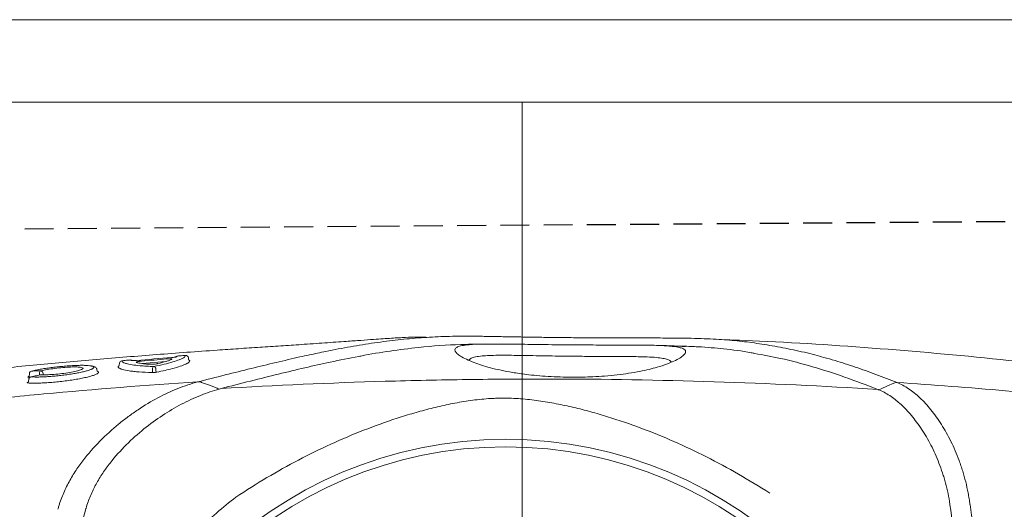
# Model space of a CAD drawing. Extents: x 258674 to 1051069, y -600163 to -66531.
# Tile 7 of 27: x 1050202 to 1050216, y -599692 to -599685. Entities that reach past the tile are written whole.
import ezdxf

# ---------------------------------------------------------------- set-up
doc = ezdxf.new("R2010")
doc.units = 0
doc.header["$LTSCALE"] = 21
doc.header["$MEASUREMENT"] = 0
doc.linetypes.add('11aa1PB-bd$0$11aa1PB-af$0$TRATTEGGIATA', pattern=[0.75, 0.5, -0.25])
doc.layers.get('0').update_dxf_attribs({"linetype": 'CONTINUOUS'})
doc.layers.add('CKD Equipments', color=252, linetype='CONTINUOUS', lineweight=0)
doc.layers.add('FAINTEQUIP', color=253, linetype='CONTINUOUS')

# ---------------------------------------------------------------- blocks, each defined once
blk = doc.blocks.new('G$C4DC229AB')
at = {"linetype": 'Continuous', "lineweight": 0}
for p, q in [((451.97, 566.97), (451.98, 566.97)), ((190.39, 443), (190.06, 443.38)), ((191.09, 442.95), (191.15, 442.31)), ((184.2, 437.49), (177.67, 431.86)), ((170.86, 427.1), (171.26, 426.44)), ((165.96, 419.98), (165.58, 420.36)), ((146.59, 406), (146.68, 406.09)), ((146.48, 404.86), (147.06, 403.9)), ((147.51, 403.96), (147.27, 403.78)), ((147.52, 403), (147.93, 402.28)), ((147.65, 404.15), (147.73, 404.22))]:
    blk.add_line(p, q, dxfattribs=at)
at = {"linetype": 'Continuous', "lineweight": 0, "flags": 128}
for points in [[(403.61, 586.55), (402.32, 584.33), (401.03, 582.09)], [(199.19, 438.96), (199.19, 438.96), (199.19, 438.96)], [(199.2, 438.96), (202.1, 439.8), (205.03, 440.65)], [(182.35, 431.75), (182.02, 432.2), (181.84, 432.45)], [(182.83, 433.18), (183.02, 432.93), (183.26, 432.6)]]:
    blk.add_lwpolyline(points, dxfattribs=at)
at = {"linetype": 'Continuous', "lineweight": 0}
for radius in [152.76, 150]:
    blk.add_circle((390.57, 363.31), radius, dxfattribs=at)
for centre, radius, start, end in [((187.05, 440.81), 0.99, 129.8675, 176.3664), ((189.31, 442.72), 0.997, 41.5044, 130.4883), ((190.76, 443.33), 0.499, 221.4944, 310.4418), ((174.16, 429.72), 0.993, 84.4839, 131.4686), ((182.58, 433.05), 0.957, 151.9852, 218.5583), ((182.06, 432.55), 1, 39.377, 108.5396), ((181.98, 431.46), 0.479, 332.1683, 38.5431), ((183.65, 432.92), 0.501, 219.4077, 288.3704), ((171.72, 427.6), 0.995, 130.8565, 211.193), ((170.83, 426.19), 0.498, 310.8938, 31.2063), ((147.35, 405.35), 1, 139.6474, 209.2258), ((150.1, 407.6), 0.924, 151.6812, 220.4247), ((149.76, 407.17), 0.99, 40.9738, 118.7736), ((148.39, 403.49), 1, 138.36, 209.2805)]:
    blk.add_arc(centre, radius, start, end, dxfattribs=at)
for points, knots in [([(473.74, 640.56), (460.83, 633.52), (434.17, 618.97), (394.62, 595.42), (362.23, 575.25), (343.61, 562.65), (344.71, 563.39)], [0, 0, 0, 0, 0.27832, 0.574596, 0.870871, 1, 1, 1, 1]), ([(404.44, 587.4), (415.64, 594.43), (426.9, 601.34), (449.53, 614.9), (460.91, 621.56), (472.35, 628.09)], [0, 0, 0, 0, 0.5, 0.5, 1, 1, 1, 1]), ([(404.41, 587.39), (405.15, 587.58), (405.91, 587.72), (407.5, 587.93), (408.31, 588), (410.83, 588.08), (412.59, 587.99), (416.28, 587.51), (418.21, 587.13), (421.22, 586.32), (422.24, 586.01), (424.32, 585.31), (425.37, 584.93), (428.56, 583.65), (430.71, 582.66), (435.03, 580.37), (437.21, 579.08), (439.95, 577.24), (440.49, 576.86), (441.58, 576.08), (442.12, 575.69), (443.74, 574.47), (444.8, 573.63), (446.9, 571.86), (447.93, 570.94), (449.46, 569.5), (449.97, 569.01), (450.73, 568.26), (450.98, 568.01), (451.47, 567.49), (451.72, 567.24), (451.97, 566.97)], [0, 0, 0, 0, 0.0625, 0.0625, 0.125, 0.125, 0.25, 0.25, 0.375, 0.375, 0.4375, 0.4375, 0.5, 0.5, 0.625, 0.625, 0.75, 0.75, 0.78125, 0.78125, 0.8125, 0.8125, 0.875, 0.875, 0.9375, 0.9375, 0.96875, 0.96875, 0.984375, 0.984375, 1, 1, 1, 1]), ([(377.44, 579.16), (378.78, 579.66), (382.5, 581.06), (388.76, 583.04), (396.33, 585.26), (401.74, 586.69), (404.44, 587.4)], [0, 0, 0, 0, 0.157579, 0.438078, 0.719047, 1, 1, 1, 1]), ([(404.41, 587.39), (404.38, 587.38), (404.34, 587.36), (404.25, 587.31), (404.21, 587.28), (404.09, 587.19), (404.01, 587.12), (403.81, 586.9), (403.7, 586.74), (403.61, 586.55)], [0, 0, 0, 0, 0.125, 0.125, 0.25, 0.25, 0.5, 0.5, 1, 1, 1, 1]), ([(206.26, 441.31), (221.67, 453.92), (237.28, 466.3), (261.01, 484.55), (268.98, 490.57), (285, 502.51), (293.07, 508.43), (317.38, 525.96), (333.73, 537.39), (366.75, 559.72), (383.4, 570.62), (400.22, 581.25)], [0, 0, 0, 0, 0.25, 0.25, 0.375, 0.375, 0.5, 0.5, 0.75, 0.75, 1, 1, 1, 1]), ([(400.22, 581.25), (396.01, 580.13), (387.59, 577.87), (376.1, 574.14), (365.51, 570.03), (359.06, 566.94), (356.2, 565.58)], [0, 0, 0, 0, 0.263525, 0.527185, 0.79078, 1, 1, 1, 1]), ([(446.02, 562.72), (444.14, 564.66), (442.18, 566.44), (439.65, 568.5), (439.15, 568.9), (438.12, 569.69), (437.61, 570.07), (436.06, 571.19), (435.02, 571.9), (431.92, 573.9), (429.85, 575.09), (426.75, 576.65), (425.72, 577.14), (423.65, 578.05), (422.63, 578.47), (419.58, 579.62), (417.61, 580.24), (413.78, 581.2), (411.93, 581.54), (409.69, 581.8), (409.25, 581.84), (408.38, 581.91), (407.94, 581.94), (406.67, 581.99), (405.84, 581.99), (403.42, 581.88), (401.9, 581.67), (400.47, 581.32)], [0, 0, 0, 0, 0.125, 0.125, 0.15625, 0.15625, 0.1875, 0.1875, 0.25, 0.25, 0.375, 0.375, 0.4375, 0.4375, 0.5, 0.5, 0.625, 0.625, 0.75, 0.75, 0.78125, 0.78125, 0.8125, 0.8125, 0.875, 0.875, 1, 1, 1, 1]), ([(225.13, 470.06), (226.49, 471.59), (230.02, 475.52), (235.54, 481.34), (241.81, 487.63), (248.07, 493.51), (254.38, 499.03), (259.79, 503.41), (264.17, 506.74), (267.65, 509.28), (271.55, 512.05), (275.84, 515.05), (280.56, 518.33), (285.43, 521.72), (290.54, 525.31), (295.91, 529.09), (301.72, 533.22), (307.72, 537.5), (313.51, 541.67), (318.38, 545.18), (322.46, 548.12), (325.86, 550.57), (329.07, 552.86), (332.59, 555.34), (336.28, 557.9), (340.05, 560.44), (343.51, 562.67), (347.8, 565.28), (353.01, 568.2), (359.68, 571.59), (366.91, 574.96), (372.87, 577.5), (376.4, 578.78), (377.44, 579.16)], [0, 0, 0, 0, 0.033599, 0.086704, 0.14001, 0.193319, 0.246393, 0.299468, 0.326258, 0.353125, 0.379834, 0.406408, 0.428618, 0.451478, 0.47167, 0.492329, 0.516002, 0.540379, 0.564065, 0.588402, 0.605742, 0.623087, 0.640895, 0.658706, 0.685242, 0.711788, 0.738802, 0.765824, 0.81871, 0.871587, 0.924587, 0.977588, 1, 1, 1, 1]), ([(451.98, 566.97), (459.36, 559.37), (466.66, 551.66), (477.45, 539.89), (481.02, 535.94), (488.1, 527.95), (491.62, 523.93), (502.06, 511.74), (508.89, 503.5), (522.23, 486.73), (528.75, 478.22), (541.46, 460.91), (547.65, 452.14), (559.68, 434.4), (565.51, 425.42), (574.01, 411.83), (576.8, 407.28), (582.31, 398.13), (585.02, 393.53), (593.04, 379.71), (598.22, 370.44), (603.27, 361.13)], [0, 0, 0, 0, 0.125, 0.125, 0.1875, 0.1875, 0.25, 0.25, 0.375, 0.375, 0.5, 0.5, 0.625, 0.625, 0.75, 0.75, 0.8125, 0.8125, 0.875, 0.875, 1, 1, 1, 1]), ([(356.2, 565.58), (355.82, 565.41), (352.17, 563.72), (347.62, 561.22), (342.22, 558.08), (338.11, 555.49), (334.12, 552.86), (331.14, 550.79), (329.92, 549.95)], [0, 0, 0, 0, 0.042136, 0.404804, 0.566088, 0.727781, 0.888854, 1, 1, 1, 1]), ([(597.35, 356.88), (592.29, 366.17), (587.09, 375.42), (576.39, 393.79), (570.88, 402.92), (559.52, 421.03), (553.67, 430), (541.63, 447.74), (535.45, 456.5), (522.74, 473.79), (516.22, 482.31), (502.9, 499.08), (496.1, 507.32), (485.69, 519.5), (482.18, 523.52), (475.11, 531.52), (471.55, 535.48), (460.79, 547.26), (453.51, 554.98), (446.15, 562.59)], [0, 0, 0, 0, 0.125, 0.125, 0.25, 0.25, 0.375, 0.375, 0.5, 0.5, 0.625, 0.625, 0.75, 0.75, 0.8125, 0.8125, 0.875, 0.875, 1, 1, 1, 1]), ([(334.29, 552.85), (331.71, 551.17), (328.9, 549.35), (326.15, 547.43), (325.93, 547.27)], [0, 0, 0, 0, 0.919543, 1, 1, 1, 1]), ([(329.39, 549.49), (330.02, 549.87), (331.49, 550.75), (333.08, 551.46), (334.38, 551.8), (335.24, 551.67), (335.72, 551.09), (335.72, 549.97), (335.19, 548.32), (334.14, 546.22), (332.59, 543.7), (330.69, 541.08), (328.5, 538.39), (326.18, 535.77), (323.44, 532.96), (320.31, 529.98), (316.99, 527.05), (313.66, 524.32), (310.53, 521.89), (307.32, 519.53), (303.84, 517.1), (300.17, 514.7), (296.63, 512.53), (292.76, 510.32), (288.77, 508.23), (284.74, 506.34), (281.16, 504.87), (278.03, 503.76), (275.01, 502.86), (272.25, 502.23), (269.92, 501.93), (268.26, 501.98), (267.2, 502.34), (266.73, 502.98), (267, 503.97), (267.98, 505.31), (269.38, 506.58), (270.08, 507.21)], [0, 0, 0, 0, 0.026608, 0.06138, 0.0962, 0.130925, 0.168927, 0.207024, 0.245099, 0.283069, 0.316694, 0.350298, 0.37294, 0.395622, 0.418192, 0.438002, 0.457786, 0.474878, 0.488481, 0.502082, 0.518368, 0.53466, 0.550889, 0.567128, 0.590899, 0.614713, 0.640745, 0.66688, 0.692979, 0.729781, 0.766704, 0.803672, 0.840537, 0.880482, 0.920552, 0.960572, 1, 1, 1, 1]), ([(299.98, 528.76), (301.12, 529.57), (303.4, 531.2), (306.88, 533.69), (310.33, 536.17), (314.06, 538.87), (317.76, 541.53), (321.27, 544.05), (324.27, 546.16), (326.77, 547.85), (328.48, 548.97), (329.21, 549.39), (329.39, 549.49)], [0, 0, 0, 0, 0.0782123, 0.1564368, 0.2446658, 0.3329467, 0.4546253, 0.5765046, 0.703629, 0.8312553, 0.9586974, 1, 1, 1, 1]), ([(333.51, 545.21), (333.32, 545.25), (333.13, 545.3), (332.94, 545.34), (332.94, 545.34), (332.94, 545.34), (332.94, 545.34), (332.84, 545.36), (332.49, 545.44), (331.46, 545.14), (329.79, 544.4), (327.5, 543.09), (325, 541.47), (322.51, 539.76), (320.21, 538.14), (317.35, 536.1), (314.17, 533.82), (310.96, 531.52), (308.1, 529.46), (305.21, 527.4), (303.33, 526.07), (302.38, 525.4)], [-0.088365, -0.088365, -0.088365, -0.088365, 0, 0, 0, 0, 0, 0, 0.042963, 0.162036, 0.283698, 0.405299, 0.528456, 0.591382, 0.654277, 0.728503, 0.80457, 0.856235, 0.909083, 0.954041, 1, 1, 1, 1]), ([(233.82, 412.48), (235.39, 416.67), (237.05, 420.78), (240.56, 428.86), (242.41, 432.84), (246.3, 440.65), (248.34, 444.5), (252.62, 452.05), (254.85, 455.76), (259.54, 463.06), (261.97, 466.62), (265.78, 471.84), (267.07, 473.55), (269.71, 476.94), (271.06, 478.62), (273.84, 481.92), (275.25, 483.55), (278.18, 486.76), (279.68, 488.34), (282.78, 491.4), (284.38, 492.9), (286.88, 495.06), (287.73, 495.77), (289.04, 496.82), (289.48, 497.16), (290.37, 497.85), (290.82, 498.18), (293.09, 499.85), (294.94, 501.08), (298.69, 503.4), (300.59, 504.47), (304.44, 506.51), (306.39, 507.47), (310.33, 509.3), (312.3, 510.17), (316.27, 511.82), (318.27, 512.6), (322.28, 514.11), (324.29, 514.82), (330.36, 516.88), (334.46, 518.13), (346.87, 521.54), (355.34, 523.37), (368.38, 525.46), (372.76, 526.04), (381.55, 526.98), (385.98, 527.34), (390.43, 527.59)], [0, 0, 0, 0, 0.0625, 0.0625, 0.125, 0.125, 0.1875, 0.1875, 0.25, 0.25, 0.3125, 0.3125, 0.34375, 0.34375, 0.375, 0.375, 0.40625, 0.40625, 0.4375, 0.4375, 0.46875, 0.46875, 0.484375, 0.484375, 0.492188, 0.492188, 0.5, 0.5, 0.53125, 0.53125, 0.5625, 0.5625, 0.59375, 0.59375, 0.625, 0.625, 0.65625, 0.65625, 0.6875, 0.6875, 0.75, 0.75, 0.875, 0.875, 0.9375, 0.9375, 1, 1, 1, 1]), ([(270.08, 507.21), (270.08, 507.21), (270.57, 507.67), (272.12, 508.89), (274.49, 510.7), (277.15, 512.63), (279.82, 514.53), (282.89, 516.71), (286.38, 519.16), (290.25, 521.88), (294.47, 524.85), (297.78, 527.19), (299.62, 528.5), (299.98, 528.76)], [0, 0, 0, 0, 0.0021857, 0.1486808, 0.2950678, 0.3936347, 0.4923949, 0.5907133, 0.6868358, 0.782863, 0.8795306, 0.9761461, 1, 1, 1, 1]), ([(302.38, 525.4), (302.08, 525.19), (300.58, 524.13), (297.84, 522.2), (293.98, 519.5), (290.05, 516.77), (286.41, 514.22), (283.34, 512.05), (280.59, 510.05), (278.22, 508.26), (276.06, 506.48), (274.45, 504.93), (273.51, 503.75), (273.44, 503.24), (273.41, 503.04), (273.41, 503.04), (273.41, 503.04), (273.41, 503.04), (273.38, 502.86), (273.35, 502.67), (273.33, 502.49)], [0, 0, 0, 0, 0.014263, 0.071432, 0.130741, 0.207145, 0.286904, 0.364421, 0.443321, 0.542698, 0.643157, 0.777817, 0.912539, 1, 1, 1, 1, 1, 1, 1.081436, 1.081436, 1.081436, 1.081436]), ([(273.38, 509.84), (272.44, 509.15), (270.42, 507.67), (264.56, 503.19), (257.01, 496.89), (248.11, 488.48), (242.91, 483.33), (240.17, 480.36), (240.01, 480.19)], [0, 0, 0, 0, 0.076639, 0.163762, 0.518013, 0.751525, 0.985081, 1, 1, 1, 1]), ([(256.01, 500.32), (255.76, 500.17), (254.9, 499.64), (252.98, 498.25), (250.36, 496.25), (247.9, 494.28), (245.8, 492.56), (243.45, 490.61), (240.64, 488.26), (237.26, 485.42), (233.65, 482.39), (230.21, 479.51), (227.11, 476.92), (223.86, 474.22), (219.76, 470.8), (214.77, 466.67), (208.89, 461.78), (202.91, 456.81), (196.06, 451.1), (188.41, 444.69), (180, 437.59), (171.6, 430.45), (163.23, 423.26), (154.92, 416.08), (146.68, 408.87), (138.54, 401.66), (130.55, 394.48), (122.76, 387.37), (115.24, 380.36), (109.62, 375.03), (106.66, 372.12), (105.98, 371.46)], [0, 0, 0, 0, 0.00345, 0.046619, 0.089766, 0.112425, 0.13508, 0.158154, 0.181221, 0.209069, 0.237397, 0.25624, 0.275086, 0.294404, 0.313726, 0.346115, 0.37852, 0.411676, 0.44484, 0.491581, 0.538367, 0.585123, 0.633242, 0.681401, 0.729516, 0.779903, 0.830337, 0.880732, 0.93264, 0.98459, 1, 1, 1, 1]), ([(240.01, 480.19), (237.61, 477.63), (233.2, 472.92), (226.58, 465.4), (220.14, 457.89), (213.44, 449.92), (208.65, 444.18), (206.26, 441.31)], [0, 0, 0, 0, 0.229395, 0.422012, 0.614832, 0.807537, 1, 1, 1, 1]), ([(197.93, 438.28), (200.15, 440.94), (204.6, 446.25), (210.91, 453.73), (216.94, 460.79), (221.67, 466.25), (224.34, 469.19), (225.13, 470.06)], [0, 0, 0, 0, 0.225239, 0.450475, 0.677754, 0.905051, 1, 1, 1, 1]), ([(181.74, 433.5), (182.62, 434.47), (184.39, 436.43), (186.38, 438.89), (187.76, 440.78), (188.15, 441.57), (188.31, 441.9)], [0, 0, 0, 0, 0.266556, 0.54057, 0.811878, 1, 1, 1, 1]), ([(191.15, 442.31), (191.15, 442.29), (191.18, 442.04), (190.67, 441.04), (189.53, 439.24), (187.82, 437.03), (185.89, 434.74), (184.5, 433.21), (183.8, 432.44)], [0, 0, 0, 0, 0.014248, 0.225084, 0.445739, 0.672661, 0.835112, 1, 1, 1, 1]), ([(186.38, 441.3), (186.37, 441.26), (186.33, 441.19), (186.21, 441.05), (186.17, 440.99), (186.07, 440.88), (186.01, 440.82), (185.82, 440.62), (185.67, 440.47), (185.33, 440.16), (185.15, 440), (184.97, 439.85)], [0, 0, 0, 0, 0.25, 0.25, 0.375, 0.375, 0.5, 0.5, 0.75, 0.75, 1, 1, 1, 1]), ([(188.66, 443.48), (188.15, 443.05), (187.64, 442.61), (187.14, 442.18), (186.89, 441.98), (186.65, 441.77), (186.41, 441.57)], [0, 0, 0, 0, 0.002, 0.002, 0.002, 0.002950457, 0.002950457, 0.002950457, 0.002950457]), ([(188.31, 441.9), (188.41, 442.07), (188.71, 442.59), (188.8, 443.1), (188.71, 443.35), (188.66, 443.48)], [0, 0, 0, 0, 0.205685, 0.600472, 1, 1, 1, 1]), ([(190.81, 442.83), (190.82, 442.84), (190.84, 442.85), (190.86, 442.86), (190.91, 442.89), (191.03, 442.97), (191.07, 442.96), (191.09, 442.95)], [-0.134772, -0.134772, -0.134772, -0.134772, 0, 0, 0, 0.374519, 1, 1, 1, 1]), ([(113.45, 364.31), (120.29, 370.66), (127.18, 376.97), (141.06, 389.49), (148.05, 395.7), (169.17, 414.19), (183.45, 426.33), (197.93, 438.28)], [0, 0, 0, 0, 0.25, 0.25, 0.5, 0.5, 1, 1, 1, 1]), ([(183.89, 370.85), (183.73, 371.25), (183.58, 371.66), (183.3, 372.47), (183.17, 372.88), (182.78, 374.11), (182.56, 374.93), (181.94, 377.39), (181.63, 379.04), (181.17, 382.34), (181.02, 383.99), (180.85, 387.29), (180.83, 388.92), (180.96, 393.74), (181.26, 396.88), (182.2, 403), (182.83, 406), (183.79, 409.65), (184, 410.38), (184.41, 411.81), (184.63, 412.52), (185.3, 414.63), (185.77, 416), (187.28, 420.04), (188.38, 422.62), (190.79, 427.54), (192.09, 429.88), (194.19, 433.21), (194.92, 434.29), (196.42, 436.37), (197.19, 437.38), (197.98, 438.34)], [0, 0, 0, 0, 0.015625, 0.015625, 0.03125, 0.03125, 0.0625, 0.0625, 0.125, 0.125, 0.1875, 0.1875, 0.25, 0.25, 0.375, 0.375, 0.5, 0.5, 0.53125, 0.53125, 0.5625, 0.5625, 0.625, 0.625, 0.75, 0.75, 0.875, 0.875, 0.9375, 0.9375, 1, 1, 1, 1]), ([(185.48, 439.37), (185.34, 439.13), (185.18, 438.86), (184.77, 438.26), (184.53, 437.93), (183.73, 436.88), (183.07, 436.09), (182.29, 435.2)], [0, 0, 0, 0, 0.25, 0.25, 0.5, 0.5, 1, 1, 1, 1]), ([(183.85, 438.39), (183.97, 438.49), (184.09, 438.59), (184.33, 438.79), (184.44, 438.88), (184.67, 439.04), (184.77, 439.12), (184.97, 439.26), (185.06, 439.32), (185.29, 439.46), (185.41, 439.51), (185.49, 439.51), (185.51, 439.5), (185.51, 439.45), (185.5, 439.42), (185.48, 439.37)], [0, 0, 0, 0, 0.125, 0.125, 0.25, 0.25, 0.375, 0.375, 0.5, 0.5, 0.75, 0.75, 0.875, 0.875, 1, 1, 1, 1]), ([(205.84, 440.8), (204.34, 438.97), (202.94, 436.99), (200.95, 433.83), (200.3, 432.73), (199.06, 430.5), (198.46, 429.36), (196.74, 425.85), (195.68, 423.41), (193.76, 418.32), (192.89, 415.68), (191.39, 410.17), (190.77, 407.36), (189.83, 401.6), (189.52, 398.66), (189.35, 394.13), (189.34, 392.61), (189.43, 390.28), (189.48, 389.5), (189.6, 387.95), (189.68, 387.17), (189.97, 384.85), (190.25, 383.3), (190.97, 380.22), (191.41, 378.68), (191.97, 377.16)], [0, 0, 0, 0, 0.125, 0.125, 0.1875, 0.1875, 0.25, 0.25, 0.375, 0.375, 0.5, 0.5, 0.625, 0.625, 0.75, 0.75, 0.8125, 0.8125, 0.84375, 0.84375, 0.875, 0.875, 0.9375, 0.9375, 1, 1, 1, 1]), ([(197.98, 438.34), (197.98, 438.33), (197.97, 438.33), (197.96, 438.32), (197.95, 438.31), (197.94, 438.29), (197.93, 438.28)], [0, 0, 0, 0, 0.000033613, 0.000033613, 0.000033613, 0.0000984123, 0.0000984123, 0.0000984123, 0.0000984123]), ([(197.98, 438.34), (198.05, 438.41), (198.13, 438.49), (198.32, 438.64), (198.42, 438.71), (198.63, 438.82), (198.74, 438.86), (198.96, 438.93), (199.07, 438.95), (199.19, 438.96)], [0, 0, 0, 0, 0.25, 0.25, 0.5, 0.5, 0.75, 0.75, 1, 1, 1, 1]), ([(182.29, 435.2), (182.23, 435.13), (182.15, 435.05), (182, 434.89), (181.91, 434.81), (181.64, 434.55), (181.44, 434.36), (181.13, 434.1), (181.02, 434.01), (180.82, 433.84), (180.72, 433.76), (180.52, 433.61), (180.42, 433.54), (180.24, 433.41), (180.16, 433.35), (180.08, 433.3)], [0, 0, 0, 0, 0.125, 0.125, 0.25, 0.25, 0.5, 0.5, 0.625, 0.625, 0.75, 0.75, 0.875, 0.875, 1, 1, 1, 1]), ([(173.5, 430.46), (172.99, 430.03), (172.49, 429.59), (171.99, 429.15), (171.68, 428.89), (171.38, 428.62), (171.07, 428.35)], [0, 0, 0, 0, 0.002, 0.002, 0.002, 0.003216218, 0.003216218, 0.003216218, 0.003216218]), ([(182.4, 431.23), (181.01, 430.29), (179.74, 429.47), (177.99, 428.39), (177.43, 428.06), (176.64, 427.61), (176.38, 427.46), (175.89, 427.19), (175.65, 427.06), (174.49, 426.46), (173.71, 426.11), (172.91, 425.82), (172.76, 425.77), (172.48, 425.69), (172.35, 425.66), (171.98, 425.58), (171.77, 425.56), (171.61, 425.58)], [0, 0, 0, 0, 0.25, 0.25, 0.375, 0.375, 0.4375, 0.4375, 0.5, 0.5, 0.75, 0.75, 0.8125, 0.8125, 0.875, 0.875, 1, 1, 1, 1]), ([(172.52, 428.34), (172.67, 428.37), (173.23, 428.49), (174.88, 429.27), (177.11, 430.52), (179.46, 431.97), (180.98, 432.99), (181.74, 433.5)], [0, 0, 0, 0, 0.101558, 0.36428, 0.634712, 0.816091, 1, 1, 1, 1]), ([(175.35, 431.57), (175.16, 431.42), (174.98, 431.26), (174.72, 431.06), (174.63, 430.99), (174.47, 430.87), (174.39, 430.81), (174.25, 430.71), (174.18, 430.66), (174.05, 430.58), (174, 430.54), (173.85, 430.46), (173.77, 430.43), (173.73, 430.43)], [0, 0, 0, 0, 0.25, 0.25, 0.375, 0.375, 0.5, 0.5, 0.625, 0.625, 0.75, 0.75, 1, 1, 1, 1]), ([(175.71, 430.95), (175.62, 430.92), (175.58, 430.93), (175.6, 431.02), (175.62, 431.06), (175.68, 431.16), (175.73, 431.23), (175.84, 431.37), (175.91, 431.45), (176.07, 431.62), (176.17, 431.71), (176.36, 431.91), (176.47, 432.01), (176.69, 432.21), (176.81, 432.32), (176.93, 432.42)], [0, 0, 0, 0, 0.25, 0.25, 0.375, 0.375, 0.5, 0.5, 0.625, 0.625, 0.75, 0.75, 0.875, 0.875, 1, 1, 1, 1]), ([(180.08, 433.3), (179.6, 433), (179.15, 432.72), (178.31, 432.22), (177.91, 431.99), (176.81, 431.4), (176.2, 431.12), (175.71, 430.95)], [0, 0, 0, 0, 0.25, 0.25, 0.5, 0.5, 1, 1, 1, 1]), ([(183.8, 432.44), (183.71, 432.35), (183.61, 432.24), (183.38, 432.02), (183.26, 431.91), (183.01, 431.69), (182.88, 431.59), (182.63, 431.39), (182.51, 431.31), (182.4, 431.23)], [0, 0, 0, 0, 0.25, 0.25, 0.5, 0.5, 0.75, 0.75, 1, 1, 1, 1]), ([(171.07, 428.35), (171.21, 428.22), (171.44, 428.01), (172.22, 428.24), (172.52, 428.34)], [0, 0, 0, 0, 0.608975, 1, 1, 1, 1]), ([(171.16, 425.82), (171.16, 425.83), (171.16, 425.87), (171.2, 425.94), (171.28, 426.03), (171.28, 426.03), (171.28, 426.03), (171.28, 426.03), (171.28, 426.03), (171.29, 426.04), (171.3, 426.06), (171.32, 426.07)], [0, 0, 0, 0, 0.360471, 0.996119, 1, 1, 1, 1, 1, 1, 1.104216, 1.104216, 1.104216, 1.104216]), ([(163.23, 420.32), (163.18, 420.3), (162.91, 420.2), (162.19, 419.79), (161.07, 419.07), (159.78, 418.14), (158.33, 417.03), (156.81, 415.79), (155.21, 414.43), (153.6, 413.01), (152, 411.54), (150.47, 410.09), (149.05, 408.67), (147.75, 407.3), (147.04, 406.5), (146.68, 406.09)], [0, 0, 0, 0, 0.020975, 0.103092, 0.183625, 0.266595, 0.345335, 0.426326, 0.505338, 0.586596, 0.666706, 0.749125, 0.829586, 0.912317, 1, 1, 1, 1]), ([(166.69, 419.77), (166.66, 419.61), (166.61, 419.28), (166.14, 418.47), (165.42, 417.44), (164.4, 416.19), (163.13, 414.76), (161.65, 413.19), (160, 411.54), (158.23, 409.86), (156.4, 408.2), (154.54, 406.6), (152.74, 405.11), (151.04, 403.79), (149.47, 402.64), (148.59, 402.06), (148.14, 401.77)], [0, 0, 0, 0, 0.071618, 0.142753, 0.213878, 0.286427, 0.35898, 0.431664, 0.504338, 0.576108, 0.647879, 0.719404, 0.790924, 0.860781, 0.930635, 1, 1, 1, 1]), ([(163.94, 419.45), (164, 419.55), (164.21, 419.9), (164.29, 420.28), (164.17, 420.55), (163.81, 420.56), (163.4, 420.39), (163.23, 420.32)], [0, 0, 0, 0, 0.090668, 0.336678, 0.578374, 0.827655, 1, 1, 1, 1]), ([(165.58, 420.36), (165.45, 420.48), (165.18, 420.74), (164.67, 420.81), (164.19, 420.76), (163.84, 420.66), (163.57, 420.53), (163.28, 420.34)], [0, 0, 0, 0, 0.17949, 0.37827, 0.600214, 0.910843, 1, 1, 1, 1]), ([(165.96, 419.98), (165.98, 419.99), (166.18, 420.07), (166.27, 420.05), (166.34, 420.03)], [0, 0, 0, 0, 0.259715, 1, 1, 1, 1]), ([(166.34, 420.03), (166.41, 420.04), (166.65, 420.07), (166.67, 419.89), (166.69, 419.77)], [0, 0, 0, 0, 0.2883186, 1, 1, 1, 1]), ([(147.73, 404.22), (148.12, 404.48), (148.92, 405), (150.32, 406.03), (151.84, 407.22), (153.42, 408.52), (155.04, 409.92), (156.63, 411.36), (158.19, 412.84), (159.64, 414.28), (160.96, 415.66), (162.09, 416.94), (163.02, 418.07), (163.65, 418.93), (163.86, 419.31), (163.94, 419.45)], [0, 0, 0, 0, 0.077175, 0.156582, 0.233739, 0.313124, 0.390191, 0.469435, 0.547696, 0.628206, 0.706882, 0.787758, 0.867927, 0.950446, 1, 1, 1, 1]), ([(149.29, 408.04), (149.78, 408.6), (150.76, 409.71), (152.85, 411.75), (155.08, 413.76), (157.28, 415.58), (159.1, 416.91), (160.19, 417.62), (160.44, 417.68), (160.46, 417.68)], [0, 0, 0, 0, 0.171047, 0.337716, 0.501919, 0.665785, 0.826587, 0.987812, 1, 1, 1, 1]), ([(161.03, 417.22), (160.86, 416.93), (160.51, 416.31), (159.12, 414.71), (157.22, 412.77), (155.01, 410.72), (152.79, 408.84), (151.14, 407.59), (150.37, 407.07), (150.13, 406.91)], [0, 0, 0, 0, 0.13658, 0.298557, 0.459137, 0.618553, 0.777567, 0.932744, 1, 1, 1, 1]), ([(160.46, 417.68), (160.71, 417.77), (161.24, 417.95), (161.34, 417.69), (161.06, 417.27), (161.03, 417.22)], [0, 0, 0, 0, 0.442836, 0.93482, 1, 1, 1, 1]), ([(255.83, 273.15), (253.98, 275.99), (252.37, 278.56), (250.03, 282.49), (249.27, 283.81), (247.79, 286.48), (247.06, 287.82), (243.55, 294.55), (241.05, 300.05), (236.65, 311.26), (234.76, 316.98), (232.38, 325.72), (231.66, 328.65), (230.71, 333.11), (230.41, 334.6), (229.85, 337.59), (229.59, 339.1), (228.4, 346.61), (227.78, 352.61), (227.2, 364.63), (227.24, 370.64), (227.79, 379.66), (228.06, 382.66), (228.58, 387.17), (228.78, 388.67), (229.21, 391.68), (229.45, 393.19), (230.75, 400.69), (232.12, 406.62), (233.82, 412.48)], [0, 0, 0, 0, 0.0625, 0.0625, 0.09375, 0.09375, 0.125, 0.125, 0.25, 0.25, 0.375, 0.375, 0.4375, 0.4375, 0.46875, 0.46875, 0.5, 0.5, 0.625, 0.625, 0.75, 0.75, 0.8125, 0.8125, 0.84375, 0.84375, 0.875, 0.875, 1, 1, 1, 1]), ([(146.68, 406.09), (147.1, 406.4), (147.51, 406.71), (147.92, 407.02), (148.38, 407.36), (148.83, 407.7), (149.29, 408.04)], [0, 0, 0, 0, 0.002000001, 0.002000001, 0.002000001, 0.004185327, 0.004185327, 0.004185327, 0.004185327]), ([(150.13, 406.91), (149.78, 406.52), (149.43, 406.12), (149.08, 405.73), (148.63, 405.23), (148.18, 404.72), (147.73, 404.22)], [0, 0, 0, 0, 0.002000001, 0.002000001, 0.002000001, 0.004555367, 0.004555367, 0.004555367, 0.004555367]), ([(149.77, 406.5), (149.71, 406.58), (149.58, 406.75), (149.46, 406.92), (149.4, 407)], [0, 0, 0, 0, 0.492258, 1, 1, 1, 1]), ([(150.51, 407.82), (150.57, 407.73), (150.64, 407.65), (150.7, 407.57), (150.76, 407.49), (150.82, 407.41), (150.84, 407.39)], [0.0009424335, 0.0009424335, 0.0009424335, 0.0009424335, 0.0012598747, 0.0012598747, 0.0012598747, 0.0015659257, 0.0015659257, 0.0015659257, 0.0015659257]), ([(147.27, 403.78), (147.15, 403.68), (147.04, 403.61), (146.88, 403.52), (146.82, 403.5), (146.79, 403.51), (146.78, 403.52), (146.79, 403.56), (146.8, 403.58), (146.83, 403.64), (146.85, 403.68), (146.92, 403.76), (146.95, 403.8), (147.06, 403.9)], [0, 0, 0, 0, 0.25, 0.25, 0.5, 0.5, 0.625, 0.625, 0.75, 0.75, 0.875, 0.875, 1, 1, 1, 1]), ([(148.14, 401.77), (148.1, 401.74), (147.97, 401.66), (147.83, 401.62), (147.81, 401.7), (147.86, 401.81), (147.95, 401.91), (147.95, 401.92)], [0, 0, 0, 0, 0.154961, 0.423114, 0.700286, 0.983621, 1, 1, 1, 1]), ([(147.92, 402.27), (147.94, 402.24), (147.98, 402.17), (147.99, 402.05), (147.98, 401.95), (147.96, 401.91), (147.96, 401.91), (147.96, 401.91)], [0, 0, 0, 0, 0.182746, 0.439819, 0.656767, 0.84565, 1, 1, 1, 1]), ([(192.05, 376.95), (193.76, 372.39), (195.51, 367.84), (199.12, 358.77), (200.97, 354.25), (206.71, 340.77), (210.78, 331.86), (217.3, 318.65), (219.54, 314.28), (224.17, 305.61), (226.56, 301.31), (233.97, 288.55), (239.2, 280.22), (244.77, 272.09)], [0, 0, 0, 0, 0.125, 0.125, 0.25, 0.25, 0.5, 0.5, 0.625, 0.625, 0.75, 0.75, 1, 1, 1, 1])]:
    blk.add_open_spline(points, degree=3, knots=knots, dxfattribs=at)
for points in [[(403.61, 586.55), (403.61, 586.55), (403.61, 586.55), (403.61, 586.55)], [(404.44, 587.4), (404.43, 587.4), (404.42, 587.4), (404.41, 587.39)], [(400.47, 581.32), (400.39, 581.3), (400.3, 581.28), (400.22, 581.25)], [(400.47, 581.32), (400.72, 581.51), (400.91, 581.78), (401.03, 582.09)], [(446.15, 562.59), (446.11, 562.63), (446.07, 562.68), (446.02, 562.72)], [(186.41, 441.57), (186.42, 441.49), (186.41, 441.41), (186.38, 441.3)], [(206.26, 441.31), (206.12, 441.14), (205.98, 440.97), (205.84, 440.8)], [(184.97, 439.85), (181.75, 437.1), (178.54, 434.34), (175.35, 431.57)], [(176.93, 432.42), (179.23, 434.42), (181.54, 436.41), (183.85, 438.39)], [(199.2, 438.96), (199.2, 438.96), (199.19, 438.96), (199.19, 438.96)], [(205.84, 440.8), (205.62, 440.68), (205.34, 440.63), (205.03, 440.65)], [(173.73, 430.43), (173.64, 430.43), (173.56, 430.44), (173.5, 430.46)], [(171.61, 425.58), (171.39, 425.6), (171.24, 425.68), (171.16, 425.82)], [(191.97, 377.16), (192, 377.09), (192.03, 377.02), (192.05, 376.95)]]:
    blk.add_open_spline(points, degree=3, dxfattribs=at)
at = {"layer": 'FAINTEQUIP', "color": 4, "linetype": '11aa1PB-bd$0$11aa1PB-af$0$TRATTEGGIATA'}
blk.add_line((0, 362.6, 0.04), (507.64, 735.7, 0.04), dxfattribs=at)

msp = doc.modelspace()

# ---------------------------------------------------------------- linework, layer by layer
at = {"layer": 'CKD Equipments'}
msp.add_line((1050209.417, -599732.42, 2242.809), (1050209.417, -599686.366, 2242.809), dxfattribs=at)
at = {"layer": 'CKD Equipments', "elevation": 2242.809}
for points in [[(1050194.853, -599693.059), (1050194.853, -599732.42), (1050223.982, -599732.42), (1050223.982, -599685.185), (1050194.853, -599685.185)], [(1050196.034, -599686.366), (1050196.034, -599731.239), (1050222.801, -599731.239), (1050222.801, -599686.366)]]:
    msp.add_lwpolyline(points, close=True, dxfattribs=at)

# ---------------------------------------------------------------- block references
at = {"layer": 'CKD Equipments', "ltscale": 0.25, "xscale": 0.03937007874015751, "yscale": 0.0393700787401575, "zscale": 0.0393700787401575, "rotation": 324.1141489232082}
msp.add_blockref('G$C4DC229AB', (1050188.338, -599699.79), dxfattribs=at)

doc.saveas('drawing.dxf')
